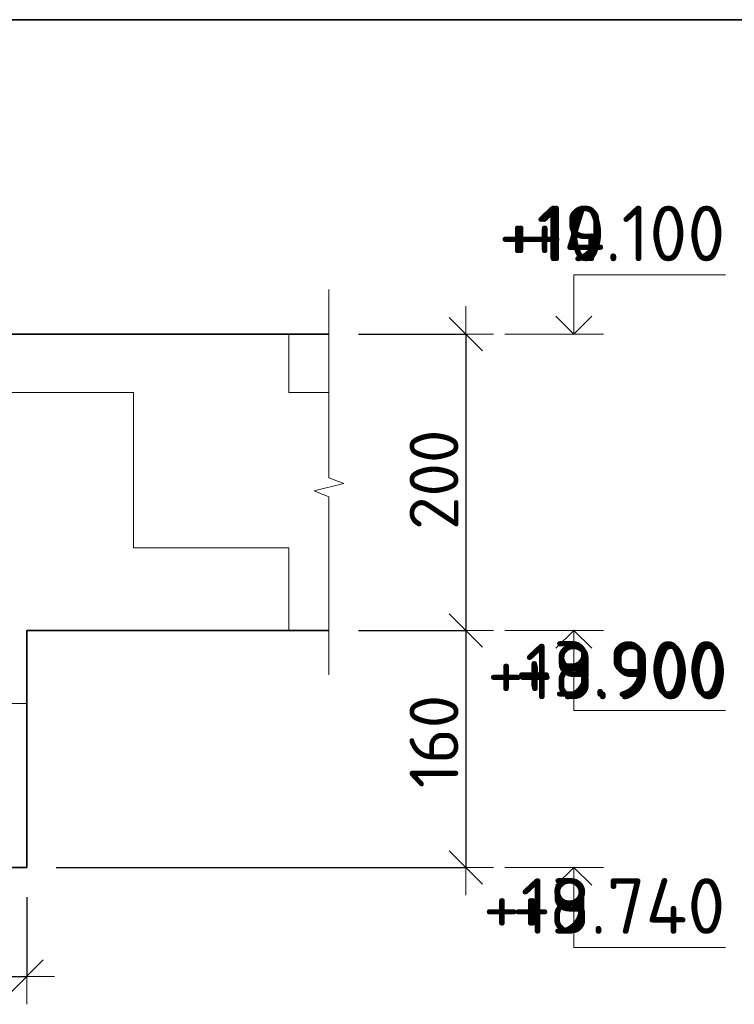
# Model space of a CAD drawing. Header units: metres. Extents: x -38 to 97, y -15 to 21.
# Tile 248 of 256: x 76.468 to 76.951, y 12.607 to 13.272. Entities that reach past the tile are written whole.
import ezdxf

# ---------------------------------------------------------------- set-up
doc = ezdxf.new("R2010")
doc.units = ezdxf.units.M
doc.header["$PDMODE"] = 65
for name, color, linetype, lineweight in [('XR$3$Размерная линия_ общее', 7, 'Continuous', 13), ('XR$4$Размерная линия_ общее', 7, 'Continuous', 13), ('XR$5$Размерная линия_ общее', 7, 'Continuous', 13), ('XR$6$Текст_ примечание', 7, 'Continuous', 13)]:
    doc.layers.add(name, color=color, linetype=linetype, lineweight=lineweight)
doc.styles.add('ISOCPEUR', font='txt')
doc.dimstyles.new('DIMSTYLE_8', dxfattribs={"dimtxt": 0.033, "dimasz": 0.0375, "dimexe": 0, "dimexo": 0, "dimgap": 0.0165, "dimtad": 2, "dimdec": 0, "dimlfac": 1000, "dimrnd": 1, "dimzin": 12, "dimdsep": 46, "dimtxsty": 'ISOCPEUR', "dimblk1": 'ALL_ML_STRICH', "dimblk2": 'ALL_ML_STRICH', "dimsah": 1, "dimcen": 0, "dimclrd": 7, "dimclre": 256, "dimclrt": 7, "dimadec": 0, "dimazin": 0, "dimtfac": 1, "dimtdec": 0, "dimtix": 1, "dimtmove": 2, "dimatfit": 3, "dimfxl": 0, "dimtzin": 0, "dimlwd": 0, "dimlwe": -3, "dimarcsym": 0})
pattern_1 = [(0, (0.21, 0.21), (0.105, 0.105), [0.105, -0.105]), (90, (0.21, 0.21), (-0.105, 0.105), [0.105, -0.105])]

# ---------------------------------------------------------------- blocks, each defined once
blk = doc.blocks.new('ЭЛЕМЕНТ_УЗОРА_5')
at = {"color": 7, "linetype": 'Continuous', "lineweight": 13, "transparency": 33554687}
blk.add_line((76.67716, 12.82949), (76.67716, 12.82949), dxfattribs=at)
blk.add_lwpolyline([(76.67716, 13.08949), (76.67716, 12.96235), (76.68716, 12.95871), (76.66716, 12.95377), (76.67716, 12.94961), (76.67716, 12.82949)], dxfattribs=at)
blk = doc.blocks.new('СЛОЖНЫЙ_ОБЪЕКТ_9')
at = {"color": 7, "linetype": 'Continuous', "lineweight": 13, "transparency": 33554687}
blk.add_line((76.86254, 13.05949), (76.79587, 13.05949), dxfattribs=at)
blk.add_lwpolyline([(76.84254, 13.05949), (76.84254, 13.09949), (76.94487, 13.09949)], dxfattribs=at)
at = {"color": 7, "linetype": 'Continuous', "lineweight": 35, "transparency": 33554687}
blk.add_lwpolyline([(76.83043, 13.07159), (76.84254, 13.05949), (76.85464, 13.07159)], dxfattribs=at)
blk = doc.blocks.new('СЛОЖНЫЙ_ОБЪЕКТ_10')
at = {"color": 7, "linetype": 'Continuous', "lineweight": 13, "transparency": 33554687}
blk.add_line((76.86254, 12.85949), (76.79587, 12.85949), dxfattribs=at)
at = {"color": 7, "linetype": 'Continuous', "lineweight": 35, "transparency": 33554687}
blk.add_lwpolyline([(76.83043, 12.84738), (76.84254, 12.85949), (76.85464, 12.84738)], dxfattribs=at)
at = {"color": 7, "linetype": 'Continuous', "lineweight": 13, "transparency": 33554687}
blk.add_lwpolyline([(76.84254, 12.85949), (76.84254, 12.80549), (76.94487, 12.80549)], dxfattribs=at)
blk = doc.blocks.new('СЛОЖНЫЙ_ОБЪЕКТ_11')
at = {"color": 7, "linetype": 'Continuous', "lineweight": 13, "transparency": 33554687}
blk.add_line((76.86254, 12.69949), (76.79587, 12.69949), dxfattribs=at)
at = {"color": 7, "linetype": 'Continuous', "lineweight": 35, "transparency": 33554687}
blk.add_lwpolyline([(76.83043, 12.68738), (76.84254, 12.69949), (76.85464, 12.68738)], dxfattribs=at)
at = {"color": 7, "linetype": 'Continuous', "lineweight": 13, "transparency": 33554687}
blk.add_lwpolyline([(76.84254, 12.69949), (76.84254, 12.64549), (76.94487, 12.64549)], dxfattribs=at)
blk = doc.blocks.new('ALL_ML_STRICH')
at = {"color": 0, "linetype": 'ByBlock', "lineweight": -2}
for p, q in [((0, -0.5), (0, 0.5)), ((-0.3, -0.3), (0.3, 0.3)), ((-1, 0), (0.5, 0))]:
    blk.add_line(p, q, dxfattribs=at)
blk = doc.blocks.new('*D109')
at = {"layer": 'DEFPOINTS', "color": 7, "linetype": 'Continuous', "lineweight": 13, "transparency": 33554687}
for p in [(76.67716, 13.05949), (76.76958, 13.05949), (76.67716, 12.85949)]:
    blk.add_point(p, dxfattribs=at)
at = {"layer": 'XR$3$Размерная линия_ общее', "color": 253, "linetype": 'Continuous', "lineweight": -2, "true_color": 0xa0a0a0, "transparency": 33554687}
for p, q in [((76.69716, 13.05949), (76.76958, 13.05949)), ((76.69716, 12.85949), (76.76958, 12.85949))]:
    blk.add_line(p, q, dxfattribs=at)
at = {"layer": 'XR$3$Размерная линия_ общее', "color": 7, "linetype": 'Continuous', "lineweight": -2, "transparency": 33554687}
blk.add_line((76.76958, 13.05949), (76.76958, 12.85949), dxfattribs=at)
at = {"layer": 'XR$3$Размерная линия_ общее', "color": 7, "linetype": 'Continuous', "lineweight": 13, "transparency": 33554687, "xscale": 0.0375, "yscale": 0.0375, "zscale": 0.0375}
for p, rotation in [((76.76958, 13.05949), 90), ((76.76958, 12.85949), 270)]:
    blk.add_blockref('ALL_ML_STRICH', p, dxfattribs=dict(at, rotation=rotation))
at = {"layer": 'XR$3$Размерная линия_ общее', "color": 7, "linetype": 'Continuous', "lineweight": 13, "transparency": 33554687, "insert": (76.74808, 12.96114), "char_height": 0.033, "width": 0.099, "attachment_point": 5, "rotation": 90, "style": 'ISOCPEUR'}
blk.add_mtext('\\A1;{200}', dxfattribs=at)
blk = doc.blocks.new('*D110')
at = {"layer": 'DEFPOINTS', "color": 7, "linetype": 'Continuous', "lineweight": 13, "transparency": 33554687}
for p in [(76.67716, 12.85949), (76.76958, 12.85949), (76.47301, 12.69949)]:
    blk.add_point(p, dxfattribs=at)
at = {"layer": 'XR$3$Размерная линия_ общее', "color": 253, "linetype": 'Continuous', "lineweight": -2, "true_color": 0xa0a0a0, "transparency": 33554687}
for p, q in [((76.69716, 12.85949), (76.76958, 12.85949)), ((76.49301, 12.69949), (76.76958, 12.69949))]:
    blk.add_line(p, q, dxfattribs=at)
at = {"layer": 'XR$3$Размерная линия_ общее', "color": 7, "linetype": 'Continuous', "lineweight": -2, "transparency": 33554687}
blk.add_line((76.76958, 12.85949), (76.76958, 12.69949), dxfattribs=at)
at = {"layer": 'XR$3$Размерная линия_ общее', "color": 7, "linetype": 'Continuous', "lineweight": 13, "transparency": 33554687, "xscale": 0.0375, "yscale": 0.0375, "zscale": 0.0375}
for p, rotation in [((76.76958, 12.85949), 90), ((76.76958, 12.69949), 270)]:
    blk.add_blockref('ALL_ML_STRICH', p, dxfattribs=dict(at, rotation=rotation))
at = {"layer": 'XR$3$Размерная линия_ общее', "color": 7, "linetype": 'Continuous', "lineweight": 13, "transparency": 33554687, "insert": (76.74808, 12.78444), "char_height": 0.033, "width": 0.099, "attachment_point": 5, "rotation": 90, "style": 'ISOCPEUR'}
blk.add_mtext('\\A1;{160}', dxfattribs=at)
blk = doc.blocks.new('*D112')
at = {"layer": 'DEFPOINTS', "color": 7, "linetype": 'Continuous', "lineweight": 13, "transparency": 33554687}
for p in [(76.17301, 12.69949), (76.47301, 12.69949), (76.17301, 12.62581)]:
    blk.add_point(p, dxfattribs=at)
at = {"layer": 'XR$3$Размерная линия_ общее', "color": 253, "linetype": 'Continuous', "lineweight": -2, "true_color": 0xa0a0a0, "transparency": 33554687}
for p, q in [((76.17301, 12.67949), (76.17301, 12.62581)), ((76.47301, 12.67949), (76.47301, 12.62581))]:
    blk.add_line(p, q, dxfattribs=at)
at = {"layer": 'XR$3$Размерная линия_ общее', "color": 7, "linetype": 'Continuous', "lineweight": -2, "transparency": 33554687}
blk.add_line((76.17301, 12.62581), (76.47301, 12.62581), dxfattribs=at)
at = {"layer": 'XR$3$Размерная линия_ общее', "color": 7, "linetype": 'Continuous', "lineweight": 13, "transparency": 33554687, "xscale": 0.0375, "yscale": 0.0375, "zscale": 0.0375, "rotation": 180}
blk.add_blockref('ALL_ML_STRICH', (76.17301, 12.62581), dxfattribs=at)
at = {"layer": 'XR$3$Размерная линия_ общее', "color": 7, "linetype": 'Continuous', "lineweight": 13, "transparency": 33554687, "xscale": 0.0375, "yscale": 0.0375, "zscale": 0.0375}
blk.add_blockref('ALL_ML_STRICH', (76.47301, 12.62581), dxfattribs=at)
at = {"layer": 'XR$3$Размерная линия_ общее', "color": 7, "linetype": 'Continuous', "lineweight": 13, "transparency": 33554687, "insert": (76.32466, 12.64731), "char_height": 0.033, "width": 0.099, "attachment_point": 5, "style": 'ISOCPEUR'}
blk.add_mtext('\\A1;{300}', dxfattribs=at)
blk = doc.blocks.new('СЛОЖНЫЙ_ОБЪЕКТ_66')
at = {"color": 7, "linetype": 'Continuous', "lineweight": 13, "transparency": 33554687}
blk.add_line((76.86254, 13.05949), (76.79587, 13.05949), dxfattribs=at)
blk.add_lwpolyline([(76.84254, 13.05949), (76.84254, 13.09949), (76.94487, 13.09949)], dxfattribs=at)
at = {"color": 7, "linetype": 'Continuous', "lineweight": 35, "transparency": 33554687}
blk.add_lwpolyline([(76.83043, 13.07159), (76.84254, 13.05949), (76.85464, 13.07159)], dxfattribs=at)
blk = doc.blocks.new('СЛОЖНЫЙ_ОБЪЕКТ_67')
at = {"color": 7, "linetype": 'Continuous', "lineweight": 13, "transparency": 33554687}
blk.add_line((76.86254, 12.85949), (76.79587, 12.85949), dxfattribs=at)
at = {"color": 7, "linetype": 'Continuous', "lineweight": 35, "transparency": 33554687}
blk.add_lwpolyline([(76.83043, 12.84738), (76.84254, 12.85949), (76.85464, 12.84738)], dxfattribs=at)
at = {"color": 7, "linetype": 'Continuous', "lineweight": 13, "transparency": 33554687}
blk.add_lwpolyline([(76.84254, 12.85949), (76.84254, 12.80549), (76.94487, 12.80549)], dxfattribs=at)
blk = doc.blocks.new('СЛОЖНЫЙ_ОБЪЕКТ_68')
at = {"color": 7, "linetype": 'Continuous', "lineweight": 13, "transparency": 33554687}
blk.add_line((76.86254, 12.69949), (76.79587, 12.69949), dxfattribs=at)
at = {"color": 7, "linetype": 'Continuous', "lineweight": 35, "transparency": 33554687}
blk.add_lwpolyline([(76.83043, 12.68738), (76.84254, 12.69949), (76.85464, 12.68738)], dxfattribs=at)
at = {"color": 7, "linetype": 'Continuous', "lineweight": 13, "transparency": 33554687}
blk.add_lwpolyline([(76.84254, 12.69949), (76.84254, 12.64549), (76.94487, 12.64549)], dxfattribs=at)
blk = doc.blocks.new('ЭЛЕМЕНТ_УЗОРА_27')
at = {"color": 7, "linetype": 'Continuous', "lineweight": 13, "transparency": 33554687}
blk.add_line((76.67716, 12.82949), (76.67716, 12.82949), dxfattribs=at)
blk.add_lwpolyline([(76.67716, 13.08949), (76.67716, 12.96235), (76.68716, 12.95871), (76.66716, 12.95377), (76.67716, 12.94961), (76.67716, 12.82949)], dxfattribs=at)
blk = doc.blocks.new('*D550')
at = {"layer": 'DEFPOINTS', "color": 7, "linetype": 'Continuous', "lineweight": 13, "transparency": 33554687}
for p in [(76.67716, 13.05949), (76.76958, 13.05949), (76.67716, 12.85949)]:
    blk.add_point(p, dxfattribs=at)
at = {"layer": 'XR$4$Размерная линия_ общее', "color": 253, "linetype": 'Continuous', "lineweight": -2, "true_color": 0xa0a0a0, "transparency": 33554687}
for p, q in [((76.69716, 13.05949), (76.76958, 13.05949)), ((76.69716, 12.85949), (76.76958, 12.85949))]:
    blk.add_line(p, q, dxfattribs=at)
at = {"layer": 'XR$4$Размерная линия_ общее', "color": 7, "linetype": 'Continuous', "lineweight": -2, "transparency": 33554687}
blk.add_line((76.76958, 13.05949), (76.76958, 12.85949), dxfattribs=at)
at = {"layer": 'XR$4$Размерная линия_ общее', "color": 7, "linetype": 'Continuous', "lineweight": 13, "transparency": 33554687, "xscale": 0.0375, "yscale": 0.0375, "zscale": 0.0375}
for p, rotation in [((76.76958, 13.05949), 90), ((76.76958, 12.85949), 270)]:
    blk.add_blockref('ALL_ML_STRICH', p, dxfattribs=dict(at, rotation=rotation))
at = {"layer": 'XR$4$Размерная линия_ общее', "color": 7, "linetype": 'Continuous', "lineweight": 13, "transparency": 33554687, "insert": (76.74808, 12.96114), "char_height": 0.033, "width": 0.099, "attachment_point": 5, "rotation": 90, "style": 'ISOCPEUR'}
blk.add_mtext('\\A1;{200}', dxfattribs=at)
blk = doc.blocks.new('*D551')
at = {"layer": 'DEFPOINTS', "color": 7, "linetype": 'Continuous', "lineweight": 13, "transparency": 33554687}
for p in [(76.67716, 12.85949), (76.76958, 12.85949), (76.47301, 12.69949)]:
    blk.add_point(p, dxfattribs=at)
at = {"layer": 'XR$4$Размерная линия_ общее', "color": 253, "linetype": 'Continuous', "lineweight": -2, "true_color": 0xa0a0a0, "transparency": 33554687}
for p, q in [((76.69716, 12.85949), (76.76958, 12.85949)), ((76.49301, 12.69949), (76.76958, 12.69949))]:
    blk.add_line(p, q, dxfattribs=at)
at = {"layer": 'XR$4$Размерная линия_ общее', "color": 7, "linetype": 'Continuous', "lineweight": -2, "transparency": 33554687}
blk.add_line((76.76958, 12.85949), (76.76958, 12.69949), dxfattribs=at)
at = {"layer": 'XR$4$Размерная линия_ общее', "color": 7, "linetype": 'Continuous', "lineweight": 13, "transparency": 33554687, "xscale": 0.0375, "yscale": 0.0375, "zscale": 0.0375}
for p, rotation in [((76.76958, 12.85949), 90), ((76.76958, 12.69949), 270)]:
    blk.add_blockref('ALL_ML_STRICH', p, dxfattribs=dict(at, rotation=rotation))
at = {"layer": 'XR$4$Размерная линия_ общее', "color": 7, "linetype": 'Continuous', "lineweight": 13, "transparency": 33554687, "insert": (76.74808, 12.78444), "char_height": 0.033, "width": 0.099, "attachment_point": 5, "rotation": 90, "style": 'ISOCPEUR'}
blk.add_mtext('\\A1;{160}', dxfattribs=at)
blk = doc.blocks.new('*D553')
at = {"layer": 'DEFPOINTS', "color": 7, "linetype": 'Continuous', "lineweight": 13, "transparency": 33554687}
for p in [(76.17301, 12.69949), (76.47301, 12.69949), (76.17301, 12.62581)]:
    blk.add_point(p, dxfattribs=at)
at = {"layer": 'XR$4$Размерная линия_ общее', "color": 253, "linetype": 'Continuous', "lineweight": -2, "true_color": 0xa0a0a0, "transparency": 33554687}
for p, q in [((76.17301, 12.67949), (76.17301, 12.62581)), ((76.47301, 12.67949), (76.47301, 12.62581))]:
    blk.add_line(p, q, dxfattribs=at)
at = {"layer": 'XR$4$Размерная линия_ общее', "color": 7, "linetype": 'Continuous', "lineweight": -2, "transparency": 33554687}
blk.add_line((76.17301, 12.62581), (76.47301, 12.62581), dxfattribs=at)
at = {"layer": 'XR$4$Размерная линия_ общее', "color": 7, "linetype": 'Continuous', "lineweight": 13, "transparency": 33554687, "xscale": 0.0375, "yscale": 0.0375, "zscale": 0.0375, "rotation": 180}
blk.add_blockref('ALL_ML_STRICH', (76.17301, 12.62581), dxfattribs=at)
at = {"layer": 'XR$4$Размерная линия_ общее', "color": 7, "linetype": 'Continuous', "lineweight": 13, "transparency": 33554687, "xscale": 0.0375, "yscale": 0.0375, "zscale": 0.0375}
blk.add_blockref('ALL_ML_STRICH', (76.47301, 12.62581), dxfattribs=at)
at = {"layer": 'XR$4$Размерная линия_ общее', "color": 7, "linetype": 'Continuous', "lineweight": 13, "transparency": 33554687, "insert": (76.32466, 12.64731), "char_height": 0.033, "width": 0.099, "attachment_point": 5, "style": 'ISOCPEUR'}
blk.add_mtext('\\A1;{300}', dxfattribs=at)
blk = doc.blocks.new('СЛОЖНЫЙ_ОБЪЕКТ_89')
at = {"color": 7, "linetype": 'Continuous', "lineweight": 13, "transparency": 33554687}
blk.add_line((76.86254, 13.05949), (76.79587, 13.05949), dxfattribs=at)
blk.add_lwpolyline([(76.84254, 13.05949), (76.84254, 13.09949), (76.94487, 13.09949)], dxfattribs=at)
at = {"color": 7, "linetype": 'Continuous', "lineweight": 35, "transparency": 33554687}
blk.add_lwpolyline([(76.83043, 13.07159), (76.84254, 13.05949), (76.85464, 13.07159)], dxfattribs=at)
blk = doc.blocks.new('СЛОЖНЫЙ_ОБЪЕКТ_90')
at = {"color": 7, "linetype": 'Continuous', "lineweight": 13, "transparency": 33554687}
blk.add_line((76.86254, 12.85949), (76.79587, 12.85949), dxfattribs=at)
at = {"color": 7, "linetype": 'Continuous', "lineweight": 35, "transparency": 33554687}
blk.add_lwpolyline([(76.83043, 12.84738), (76.84254, 12.85949), (76.85464, 12.84738)], dxfattribs=at)
at = {"color": 7, "linetype": 'Continuous', "lineweight": 13, "transparency": 33554687}
blk.add_lwpolyline([(76.84254, 12.85949), (76.84254, 12.80549), (76.94487, 12.80549)], dxfattribs=at)
blk = doc.blocks.new('СЛОЖНЫЙ_ОБЪЕКТ_91')
at = {"color": 7, "linetype": 'Continuous', "lineweight": 13, "transparency": 33554687}
blk.add_line((76.86254, 12.69949), (76.79587, 12.69949), dxfattribs=at)
at = {"color": 7, "linetype": 'Continuous', "lineweight": 35, "transparency": 33554687}
blk.add_lwpolyline([(76.83043, 12.68738), (76.84254, 12.69949), (76.85464, 12.68738)], dxfattribs=at)
at = {"color": 7, "linetype": 'Continuous', "lineweight": 13, "transparency": 33554687}
blk.add_lwpolyline([(76.84254, 12.69949), (76.84254, 12.64549), (76.94487, 12.64549)], dxfattribs=at)
blk = doc.blocks.new('ЭЛЕМЕНТ_УЗОРА_42')
at = {"color": 7, "linetype": 'Continuous', "lineweight": 13, "transparency": 33554687}
blk.add_line((76.67716, 12.82949), (76.67716, 12.82949), dxfattribs=at)
blk.add_lwpolyline([(76.67716, 13.08949), (76.67716, 12.96235), (76.68716, 12.95871), (76.66716, 12.95377), (76.67716, 12.94961), (76.67716, 12.82949)], dxfattribs=at)
blk = doc.blocks.new('*D886')
at = {"layer": 'DEFPOINTS', "color": 7, "linetype": 'Continuous', "lineweight": 13, "transparency": 33554687}
for p in [(76.67716, 13.05949), (76.76958, 13.05949), (76.67716, 12.85949)]:
    blk.add_point(p, dxfattribs=at)
at = {"layer": 'XR$5$Размерная линия_ общее', "color": 253, "linetype": 'Continuous', "lineweight": -2, "true_color": 0xa0a0a0, "transparency": 33554687}
for p, q in [((76.69716, 13.05949), (76.76958, 13.05949)), ((76.69716, 12.85949), (76.76958, 12.85949))]:
    blk.add_line(p, q, dxfattribs=at)
at = {"layer": 'XR$5$Размерная линия_ общее', "color": 7, "linetype": 'Continuous', "lineweight": -2, "transparency": 33554687}
blk.add_line((76.76958, 13.05949), (76.76958, 12.85949), dxfattribs=at)
at = {"layer": 'XR$5$Размерная линия_ общее', "color": 7, "linetype": 'Continuous', "lineweight": 13, "transparency": 33554687, "xscale": 0.0375, "yscale": 0.0375, "zscale": 0.0375}
for p, rotation in [((76.76958, 13.05949), 90), ((76.76958, 12.85949), 270)]:
    blk.add_blockref('ALL_ML_STRICH', p, dxfattribs=dict(at, rotation=rotation))
at = {"layer": 'XR$5$Размерная линия_ общее', "color": 7, "linetype": 'Continuous', "lineweight": 13, "transparency": 33554687, "insert": (76.74808, 12.96114), "char_height": 0.033, "width": 0.099, "attachment_point": 5, "rotation": 90, "style": 'ISOCPEUR'}
blk.add_mtext('\\A1;{200}', dxfattribs=at)
blk = doc.blocks.new('*D887')
at = {"layer": 'DEFPOINTS', "color": 7, "linetype": 'Continuous', "lineweight": 13, "transparency": 33554687}
for p in [(76.67716, 12.85949), (76.76958, 12.85949), (76.47301, 12.69949)]:
    blk.add_point(p, dxfattribs=at)
at = {"layer": 'XR$5$Размерная линия_ общее', "color": 253, "linetype": 'Continuous', "lineweight": -2, "true_color": 0xa0a0a0, "transparency": 33554687}
for p, q in [((76.69716, 12.85949), (76.76958, 12.85949)), ((76.49301, 12.69949), (76.76958, 12.69949))]:
    blk.add_line(p, q, dxfattribs=at)
at = {"layer": 'XR$5$Размерная линия_ общее', "color": 7, "linetype": 'Continuous', "lineweight": -2, "transparency": 33554687}
blk.add_line((76.76958, 12.85949), (76.76958, 12.69949), dxfattribs=at)
at = {"layer": 'XR$5$Размерная линия_ общее', "color": 7, "linetype": 'Continuous', "lineweight": 13, "transparency": 33554687, "xscale": 0.0375, "yscale": 0.0375, "zscale": 0.0375}
for p, rotation in [((76.76958, 12.85949), 90), ((76.76958, 12.69949), 270)]:
    blk.add_blockref('ALL_ML_STRICH', p, dxfattribs=dict(at, rotation=rotation))
at = {"layer": 'XR$5$Размерная линия_ общее', "color": 7, "linetype": 'Continuous', "lineweight": 13, "transparency": 33554687, "insert": (76.74808, 12.78444), "char_height": 0.033, "width": 0.099, "attachment_point": 5, "rotation": 90, "style": 'ISOCPEUR'}
blk.add_mtext('\\A1;{160}', dxfattribs=at)
blk = doc.blocks.new('*D889')
at = {"layer": 'DEFPOINTS', "color": 7, "linetype": 'Continuous', "lineweight": 13, "transparency": 33554687}
for p in [(76.17301, 12.69949), (76.47301, 12.69949), (76.17301, 12.62581)]:
    blk.add_point(p, dxfattribs=at)
at = {"layer": 'XR$5$Размерная линия_ общее', "color": 253, "linetype": 'Continuous', "lineweight": -2, "true_color": 0xa0a0a0, "transparency": 33554687}
for p, q in [((76.17301, 12.67949), (76.17301, 12.62581)), ((76.47301, 12.67949), (76.47301, 12.62581))]:
    blk.add_line(p, q, dxfattribs=at)
at = {"layer": 'XR$5$Размерная линия_ общее', "color": 7, "linetype": 'Continuous', "lineweight": -2, "transparency": 33554687}
blk.add_line((76.17301, 12.62581), (76.47301, 12.62581), dxfattribs=at)
at = {"layer": 'XR$5$Размерная линия_ общее', "color": 7, "linetype": 'Continuous', "lineweight": 13, "transparency": 33554687, "xscale": 0.0375, "yscale": 0.0375, "zscale": 0.0375, "rotation": 180}
blk.add_blockref('ALL_ML_STRICH', (76.17301, 12.62581), dxfattribs=at)
at = {"layer": 'XR$5$Размерная линия_ общее', "color": 7, "linetype": 'Continuous', "lineweight": 13, "transparency": 33554687, "xscale": 0.0375, "yscale": 0.0375, "zscale": 0.0375}
blk.add_blockref('ALL_ML_STRICH', (76.47301, 12.62581), dxfattribs=at)
at = {"layer": 'XR$5$Размерная линия_ общее', "color": 7, "linetype": 'Continuous', "lineweight": 13, "transparency": 33554687, "insert": (76.32466, 12.64731), "char_height": 0.033, "width": 0.099, "attachment_point": 5, "style": 'ISOCPEUR'}
blk.add_mtext('\\A1;{300}', dxfattribs=at)

msp = doc.modelspace()

# ---------------------------------------------------------------- hatches: boundary and pattern name
at = {"linetype": 'Continuous', "lineweight": 13, "transparency": 33554687}
h = msp.add_hatch(dxfattribs=at)
h.set_pattern_fill('____', scale=0.105, style=0, pattern_type=2)
h.set_pattern_definition(pattern_1)
h.paths.add_polyline_path([(76.17301, 13.05949), (76.17301, 12.69949), (76.47301, 12.69949), (76.47301, 12.85949), (76.67716, 12.85949), (76.67716, 13.05949)], flags=0)
h = msp.add_hatch(dxfattribs=at)
h.set_pattern_fill('____', scale=0.105, style=0, pattern_type=2)
h.set_pattern_definition(pattern_1)
h.paths.add_polyline_path([(76.17301, 13.05949), (76.17301, 12.69949), (76.47301, 12.69949), (76.47301, 12.85949), (76.67716, 12.85949), (76.67716, 13.05949)], flags=0)
h = msp.add_hatch(dxfattribs=at)
h.set_pattern_fill('____', scale=0.105, style=0, pattern_type=2)
h.set_pattern_definition(pattern_1)
h.paths.add_polyline_path([(76.17301, 13.05949), (76.17301, 12.69949), (76.47301, 12.69949), (76.47301, 12.85949), (76.67716, 12.85949), (76.67716, 13.05949)], flags=0)

# ---------------------------------------------------------------- linework, layer by layer
at = {"color": 7, "linetype": 'Continuous', "lineweight": 35, "transparency": 33554687}
for p, q in [((76.67716, 13.05949), (76.17301, 13.05949)), ((76.67716, 13.05949), (76.17301, 13.05949)), ((76.67716, 13.05949), (76.17301, 13.05949)), ((76.47301, 12.69949), (76.47301, 12.85949)), ((76.47301, 12.85949), (76.67716, 12.85949)), ((76.47301, 12.69949), (76.47301, 12.85949)), ((76.47301, 12.85949), (76.67716, 12.85949)), ((76.47301, 12.69949), (76.47301, 12.85949)), ((76.47301, 12.85949), (76.67716, 12.85949)), ((76.17301, 12.69949), (76.47301, 12.69949)), ((76.17301, 12.69949), (76.47301, 12.69949)), ((76.17301, 12.69949), (76.47301, 12.69949))]:
    msp.add_line(p, q, dxfattribs=at)
at = {"layer": 'XR$6$Текст_ примечание', "color": 7, "linetype": 'Continuous', "lineweight": 35, "transparency": 33554687}
msp.add_line((86.41979, 13.27171), (67.91979, 13.27171), dxfattribs=at)

# ---------------------------------------------------------------- block references
at = {"color": 7, "linetype": 'Continuous', "lineweight": 35, "transparency": 33554687}
for name in ['СЛОЖНЫЙ_ОБЪЕКТ_9', 'СЛОЖНЫЙ_ОБЪЕКТ_66', 'СЛОЖНЫЙ_ОБЪЕКТ_89', 'СЛОЖНЫЙ_ОБЪЕКТ_10', 'СЛОЖНЫЙ_ОБЪЕКТ_67', 'СЛОЖНЫЙ_ОБЪЕКТ_90', 'СЛОЖНЫЙ_ОБЪЕКТ_11', 'СЛОЖНЫЙ_ОБЪЕКТ_68', 'СЛОЖНЫЙ_ОБЪЕКТ_91']:
    msp.add_blockref(name, (0, 0), dxfattribs=at)
at = {"color": 7, "linetype": 'Continuous', "lineweight": 13, "transparency": 33554687}
for name in ['ЭЛЕМЕНТ_УЗОРА_5', 'ЭЛЕМЕНТ_УЗОРА_27', 'ЭЛЕМЕНТ_УЗОРА_42']:
    msp.add_blockref(name, (0, 0), dxfattribs=at)

# ---------------------------------------------------------------- texts
at = {"color": 7, "linetype": 'Continuous', "lineweight": 13, "transparency": 33554687, "char_height": 0.0375, "attachment_point": 9, "style": 'ISOCPEUR'}
for s, insert, width in [('\\A1;{\\fISOCPEUR|i0|b0;\\H0.037500;\\W1.000000;\\C7;+10.100}\\P', (76.94487, 13.10865), 0.1701064), ('\\A1;{\\fISOCPEUR|i0|b0;\\H0.037500;\\W1.000000;\\C7;+19.100}\\P', (76.94487, 13.10865), 0.1701064), ('\\A1;{\\fISOCPEUR|i0|b0;\\H0.037500;\\W1.000000;\\C7;+4.100}\\P', (76.94487, 13.10865), 0.1556707), ('\\A1;{\\fISOCPEUR|i0|b0;\\H0.037500;\\W1.000000;\\C7;+18.900}\\P', (76.94658, 12.81295), 0.1784043), ('\\A1;{\\fISOCPEUR|i0|b0;\\H0.037500;\\W1.000000;\\C7;+3.900}\\P', (76.94487, 12.81465), 0.1603125), ('\\A1;{\\fISOCPEUR|i0|b0;\\H0.037500;\\W1.000000;\\C7;+9.900}\\P', (76.94658, 12.81295), 0.1603125), ('\\A1;{\\fISOCPEUR|i0|b0;\\H0.037500;\\W1.000000;\\C7;+18.740}\\P', (76.94487, 12.65465), 0.1821875), ('\\A1;{\\fISOCPEUR|i0|b0;\\H0.037500;\\W1.000000;\\C7;+3.740}\\P', (76.94487, 12.65465), 0.1640854), ('\\A1;{\\fISOCPEUR|i0|b0;\\H0.037500;\\W1.000000;\\C7;+9.740}\\P', (76.94487, 12.65465), 0.1640854)]:
    msp.add_mtext(s, dxfattribs=dict(at, insert=insert, width=width))

# ---------------------------------------------------------------- dimensions: what is measured, and where the dimension line sits
at = {"layer": 'XR$3$Размерная линия_ общее', "color": 7, "linetype": 'Continuous', "lineweight": 13, "transparency": 33554687}
for base, p1, p2, picture, middle in [((76.76958, 12.85949), (76.69716, 13.05949), (76.69716, 12.85949), '*D109', (76.74808, 12.96114)), ((76.76958, 12.69949), (76.69716, 12.85949), (76.49301, 12.69949), '*D110', (76.74808, 12.78444))]:
    dim = msp.add_linear_dim(base=base, p1=p1, p2=p2, angle=270, dimstyle='DIMSTYLE_8', override={"dimpost": '<>', "dimclrd": 7, "dimclre": 253, "dimclrt": 7, "dimlwd": 0, "dimlwe": 65533}, dxfattribs=at)
    dim.commit()
    dim.dimension.update_dxf_attribs({"geometry": picture, "text_midpoint": middle, "dimtype": 160})
dim = msp.add_linear_dim(base=(76.47301, 12.62581), p1=(76.17301, 12.67949), p2=(76.47301, 12.67949), dimstyle='DIMSTYLE_8', override={"dimpost": '<>', "dimclrd": 7, "dimclre": 253, "dimclrt": 7, "dimlwd": 0, "dimlwe": 65533}, dxfattribs=at)
dim.commit()
dim.dimension.update_dxf_attribs({"geometry": '*D112', "text_midpoint": (76.32466, 12.64731), "dimtype": 160})
at = {"layer": 'XR$4$Размерная линия_ общее', "color": 7, "linetype": 'Continuous', "lineweight": 13, "transparency": 33554687}
for base, p1, p2, picture, middle in [((76.76958, 12.85949), (76.69716, 13.05949), (76.69716, 12.85949), '*D550', (76.74808, 12.96114)), ((76.76958, 12.69949), (76.69716, 12.85949), (76.49301, 12.69949), '*D551', (76.74808, 12.78444))]:
    dim = msp.add_linear_dim(base=base, p1=p1, p2=p2, angle=270, dimstyle='DIMSTYLE_8', override={"dimpost": '<>', "dimclrd": 7, "dimclre": 253, "dimclrt": 7, "dimlwd": 0, "dimlwe": 65533}, dxfattribs=at)
    dim.commit()
    dim.dimension.update_dxf_attribs({"geometry": picture, "text_midpoint": middle, "dimtype": 160})
dim = msp.add_linear_dim(base=(76.47301, 12.62581), p1=(76.17301, 12.67949), p2=(76.47301, 12.67949), dimstyle='DIMSTYLE_8', override={"dimpost": '<>', "dimclrd": 7, "dimclre": 253, "dimclrt": 7, "dimlwd": 0, "dimlwe": 65533}, dxfattribs=at)
dim.commit()
dim.dimension.update_dxf_attribs({"geometry": '*D553', "text_midpoint": (76.32466, 12.64731), "dimtype": 160})
at = {"layer": 'XR$5$Размерная линия_ общее', "color": 7, "linetype": 'Continuous', "lineweight": 13, "transparency": 33554687}
for base, p1, p2, picture, middle in [((76.76958, 12.85949), (76.69716, 13.05949), (76.69716, 12.85949), '*D886', (76.74808, 12.96114)), ((76.76958, 12.69949), (76.69716, 12.85949), (76.49301, 12.69949), '*D887', (76.74808, 12.78444))]:
    dim = msp.add_linear_dim(base=base, p1=p1, p2=p2, angle=270, dimstyle='DIMSTYLE_8', override={"dimpost": '<>', "dimclrd": 7, "dimclre": 253, "dimclrt": 7, "dimlwd": 0, "dimlwe": 65533}, dxfattribs=at)
    dim.commit()
    dim.dimension.update_dxf_attribs({"geometry": picture, "text_midpoint": middle, "dimtype": 160})
dim = msp.add_linear_dim(base=(76.47301, 12.62581), p1=(76.17301, 12.67949), p2=(76.47301, 12.67949), dimstyle='DIMSTYLE_8', override={"dimpost": '<>', "dimclrd": 7, "dimclre": 253, "dimclrt": 7, "dimlwd": 0, "dimlwe": 65533}, dxfattribs=at)
dim.commit()
dim.dimension.update_dxf_attribs({"geometry": '*D889', "text_midpoint": (76.32466, 12.64731), "dimtype": 160})

doc.saveas('drawing.dxf')
